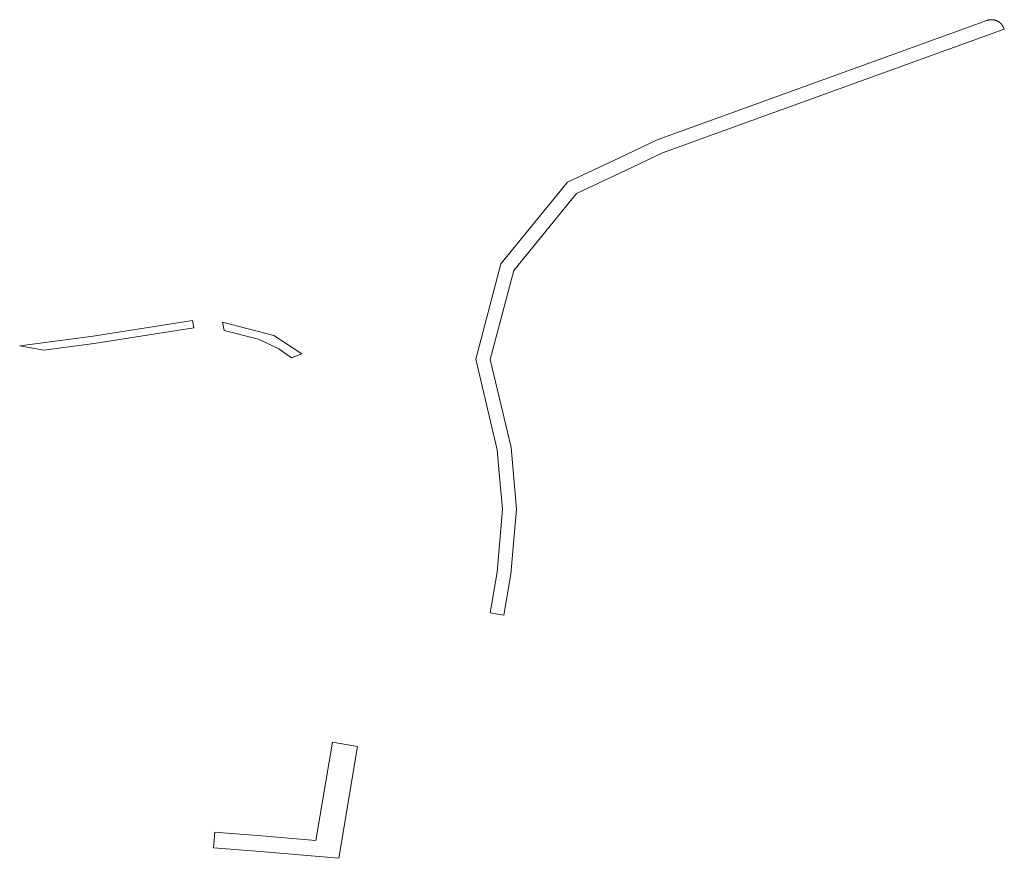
# Model space of a CAD drawing. Extents: x 211930 to 222589, y 569015 to 577578.
# Tile 38 of 95: x 218738 to 218794, y 569015 to 569063. Entities that reach past the tile are written whole.
import ezdxf

# ---------------------------------------------------------------- set-up
doc = ezdxf.new("R2010")
doc.units = 0
doc.layers.add('016 Alles planjaar 2023', color=72, linetype='Continuous', lineweight=20, true_color=0x1e90ff)

msp = doc.modelspace()

# ---------------------------------------------------------------- hatches: boundary and pattern name
at = {"layer": '016 Alles planjaar 2023', "true_color": 0x1e90ff}
h = msp.add_hatch(dxfattribs=at)
h.set_pattern_fill('DQ_CLEAR', color=72, style=0)
h.set_pattern_definition([])
h.paths.add_polyline_path([(218772.528, 569053.984), (218774.648, 569054.987), (218794.107, 569062.031), (218794.055, 569062.14), (218794.049, 569062.151), (218794.044, 569062.162), (218794.038, 569062.174), (218794.032, 569062.185), (218794.025, 569062.195), (218794.019, 569062.206), (218794.012, 569062.217), (218794.006, 569062.228), (218793.999, 569062.238), (218793.991, 569062.248), (218793.984, 569062.259), (218793.977, 569062.269), (218793.969, 569062.279), (218793.961, 569062.288), (218793.953, 569062.298), (218793.945, 569062.308), (218793.937, 569062.317), (218793.928, 569062.326), (218793.92, 569062.336), (218793.911, 569062.345), (218793.902, 569062.354), (218793.893, 569062.362), (218793.884, 569062.371), (218793.874, 569062.379), (218793.865, 569062.387), (218793.855, 569062.396), (218793.845, 569062.403), (218793.836, 569062.411), (218793.826, 569062.419), (218793.815, 569062.426), (218793.805, 569062.434), (218793.795, 569062.441), (218793.784, 569062.448), (218793.774, 569062.454), (218793.763, 569062.461), (218793.752, 569062.467), (218793.741, 569062.473), (218793.73, 569062.479), (218793.719, 569062.485), (218793.708, 569062.491), (218793.696, 569062.496), (218793.685, 569062.502), (218793.673, 569062.507), (218793.662, 569062.512), (218793.65, 569062.516), (218793.638, 569062.521), (218793.627, 569062.525), (218793.615, 569062.529), (218793.603, 569062.533), (218793.591, 569062.537), (218793.579, 569062.54), (218793.567, 569062.544), (218793.554, 569062.547), (218793.542, 569062.55), (218793.53, 569062.552), (218793.518, 569062.555), (218793.505, 569062.557), (218793.493, 569062.559), (218793.48, 569062.561), (218793.468, 569062.563), (218793.455, 569062.564), (218793.443, 569062.566), (218793.43, 569062.567), (218793.418, 569062.567), (218793.405, 569062.568), (218793.393, 569062.568), (218793.38, 569062.569), (218793.368, 569062.569), (218793.355, 569062.568), (218793.342, 569062.568), (218793.33, 569062.567), (218793.317, 569062.567), (218793.305, 569062.565), (218793.292, 569062.564), (218793.28, 569062.563), (218793.267, 569062.561), (218793.255, 569062.559), (218793.242, 569062.557), (218793.23, 569062.555), (218793.218, 569062.552), (218793.205, 569062.55), (218793.193, 569062.547), (218793.181, 569062.544), (218793.169, 569062.54), (218793.157, 569062.537), (218793.145, 569062.533), (218793.133, 569062.529), (218793.121, 569062.525), (218774.34, 569055.726), (218772.186, 569054.707), (218769.235, 569053.312), (218765.439, 569048.672), (218764.006, 569043.235), (218765.231, 569038.09), (218765.344, 569036.764), (218765.519, 569034.704), (218765.217, 569031.112), (218764.82, 569028.8), (218765.609, 569028.666), (218766.011, 569031.011), (218766.322, 569034.704), (218766.024, 569038.215), (218764.831, 569043.225), (218766.168, 569048.3), (218769.74, 569052.666), (218772.528, 569053.984)])
h = msp.add_hatch(dxfattribs=at)
h.set_pattern_fill('DQ_CLEAR', color=72, style=0)
h.set_pattern_definition([])
h.paths.add_polyline_path([(218738.03, 569044), (218739.407, 569043.756), (218742.274, 569044.14), (218747.953, 569045.021), (218747.867, 569045.437), (218742.213, 569044.56), (218738.03, 569044)])
h = msp.add_hatch(dxfattribs=at)
h.set_pattern_fill('DQ_CLEAR', color=72, style=0)
h.set_pattern_definition([])
h.paths.add_polyline_path([(218749.672, 569044.872), (218751.632, 569044.376), (218752.784, 569043.834), (218753.506, 569043.314), (218754.097, 569043.542), (218752.508, 569044.595), (218749.579, 569045.357), (218749.672, 569044.872)])
h = msp.add_hatch(dxfattribs=at)
h.set_pattern_fill('DQ_CLEAR', color=72, style=0)
h.set_pattern_definition([])
h.paths.add_polyline_path([(218756.197, 569014.827), (218757.276, 569021.199), (218755.852, 569021.44), (218754.903, 569015.837), (218751.794, 569016.106), (218749.137, 569016.315), (218749.067, 569015.422), (218751.72, 569015.214), (218756.197, 569014.827)])

# ---------------------------------------------------------------- linework, layer by layer
at = {"layer": '016 Alles planjaar 2023', "color": 14, "true_color": 0x004000}
for points in [[(218772.528, 569053.984), (218774.648, 569054.987), (218794.107, 569062.031), (218794.055, 569062.14), (218794.049, 569062.151), (218794.044, 569062.162), (218794.038, 569062.174), (218794.032, 569062.185), (218794.025, 569062.195), (218794.019, 569062.206), (218794.012, 569062.217), (218794.006, 569062.228), (218793.999, 569062.238), (218793.991, 569062.248), (218793.984, 569062.259), (218793.977, 569062.269), (218793.969, 569062.279), (218793.961, 569062.288), (218793.953, 569062.298), (218793.945, 569062.308), (218793.937, 569062.317), (218793.928, 569062.326), (218793.92, 569062.336), (218793.911, 569062.345), (218793.902, 569062.354), (218793.893, 569062.362), (218793.884, 569062.371), (218793.874, 569062.379), (218793.865, 569062.387), (218793.855, 569062.396), (218793.845, 569062.403), (218793.836, 569062.411), (218793.826, 569062.419), (218793.815, 569062.426), (218793.805, 569062.434), (218793.795, 569062.441), (218793.784, 569062.448), (218793.774, 569062.454), (218793.763, 569062.461), (218793.752, 569062.467), (218793.741, 569062.473), (218793.73, 569062.479), (218793.719, 569062.485), (218793.708, 569062.491), (218793.696, 569062.496), (218793.685, 569062.502), (218793.673, 569062.507), (218793.662, 569062.512), (218793.65, 569062.516), (218793.638, 569062.521), (218793.627, 569062.525), (218793.615, 569062.529), (218793.603, 569062.533), (218793.591, 569062.537), (218793.579, 569062.54), (218793.567, 569062.544), (218793.554, 569062.547), (218793.542, 569062.55), (218793.53, 569062.552), (218793.518, 569062.555), (218793.505, 569062.557), (218793.493, 569062.559), (218793.48, 569062.561), (218793.468, 569062.563), (218793.455, 569062.564), (218793.443, 569062.566), (218793.43, 569062.567), (218793.418, 569062.567), (218793.405, 569062.568), (218793.393, 569062.568), (218793.38, 569062.569), (218793.368, 569062.569), (218793.355, 569062.568), (218793.342, 569062.568), (218793.33, 569062.567), (218793.317, 569062.567), (218793.305, 569062.565), (218793.292, 569062.564), (218793.28, 569062.563), (218793.267, 569062.561), (218793.255, 569062.559), (218793.242, 569062.557), (218793.23, 569062.555), (218793.218, 569062.552), (218793.205, 569062.55), (218793.193, 569062.547), (218793.181, 569062.544), (218793.169, 569062.54), (218793.157, 569062.537), (218793.145, 569062.533), (218793.133, 569062.529), (218793.121, 569062.525), (218774.34, 569055.726), (218772.186, 569054.707), (218769.235, 569053.312), (218765.439, 569048.672), (218764.006, 569043.235), (218765.231, 569038.09), (218765.344, 569036.764), (218765.519, 569034.704), (218765.217, 569031.112), (218764.82, 569028.8), (218765.609, 569028.666), (218766.011, 569031.011), (218766.322, 569034.704), (218766.024, 569038.215), (218764.831, 569043.225), (218766.168, 569048.3), (218769.74, 569052.666), (218772.528, 569053.984)], [(218738.03, 569044), (218739.407, 569043.756), (218742.274, 569044.14), (218747.953, 569045.021), (218747.867, 569045.437), (218742.213, 569044.56), (218738.03, 569044)], [(218749.672, 569044.872), (218751.632, 569044.376), (218752.784, 569043.834), (218753.506, 569043.314), (218754.097, 569043.542), (218752.508, 569044.595), (218749.579, 569045.357), (218749.672, 569044.872)], [(218756.197, 569014.827), (218757.276, 569021.199), (218755.852, 569021.44), (218754.903, 569015.837), (218751.794, 569016.106), (218749.137, 569016.315), (218749.067, 569015.422), (218751.72, 569015.214), (218756.197, 569014.827)]]:
    msp.add_lwpolyline(points, close=True, dxfattribs=at)

doc.saveas('drawing.dxf')
